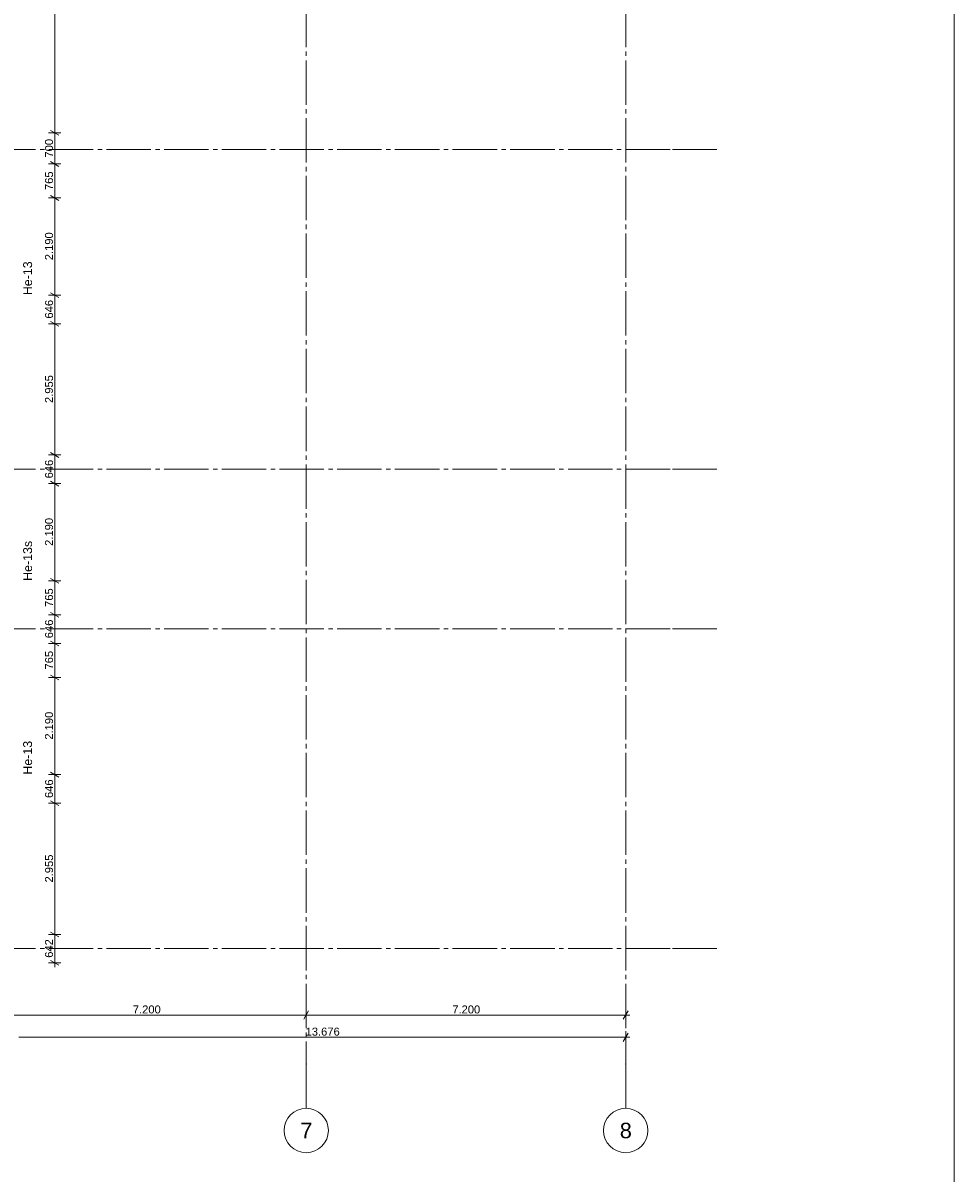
# Model space of a CAD drawing. Header units: millimetres. Extents: x 10 to 584, y 10 to 831.
# Tile 27 of 61: x 374 to 584, y 209 to 468. Entities that reach past the tile are written whole.
import ezdxf
from ezdxf.xclip import XClip

# ---------------------------------------------------------------- set-up
doc = ezdxf.new("R2010")
doc.units = ezdxf.units.MM
doc.header["$MEASUREMENT"] = 0
doc.header["$XCLIPFRAME"] = 0
doc.linetypes.add('B0204', pattern=[13, 10, -1, 1, -1])
for name, color, linetype in [('21 Buitenwanden Raamlabels', 7, 'Continuous'), ('A Stramien', 7, 'Continuous'), ('Maatvoering 1_ 50_100', 7, 'Continuous')]:
    doc.layers.add(name, color=color, linetype=linetype)
doc.styles.add('GENERATED_STYLE_1', font='txt')

# ---------------------------------------------------------------- blocks, each defined once
blk = doc.blocks.new('Drawing_2_2', base_point=(78, 259.19))
at = {"layer": 'A Stramien', "color": 9, "linetype": 'B0204', "lineweight": 0}
for p, q in [((438, 784.27), (438, 233.2)), ((510, 784.27), (510, 233.2)), ((68, 439.19), (520.56, 439.19)), ((520.56, 439.19), (530.56, 439.19)), ((68, 367.19), (520.56, 367.19)), ((520.56, 367.19), (530.56, 367.19)), ((68, 331.19), (520.56, 331.19)), ((520.56, 331.19), (530.56, 331.19)), ((68, 259.19), (520.56, 259.19)), ((520.56, 259.19), (530.56, 259.19)), ((438, 233.2), (438, 223.2)), ((510, 233.2), (510, 223.2))]:
    blk.add_line(p, q, dxfattribs=at)
at = {"layer": 'A Stramien', "color": 2, "linetype": 'Continuous', "lineweight": 0, "flags": 128}
for points in [[(438, 213.2, 1), (438, 223.2, 1)], [(510, 213.2, 1), (510, 223.2, 1)]]:
    blk.add_lwpolyline(points, format="xyb", close=True, dxfattribs=at)
at = {"layer": 'A Stramien', "color": 9, "linetype": 'B0204', "lineweight": 0}
for p in [(438, 233.2), (438, 233.2), (510, 233.2), (510, 233.2)]:
    blk.add_point(p, dxfattribs=at)
at = {"layer": 'Maatvoering 1_ 50_100', "color": 1, "linetype": 'Continuous', "lineweight": 0}
for p, q in [((381.31, 442.93), (381.31, 650.21)), ((380.37, 443.47), (382.24, 442.39)), ((382.71, 442.93), (379.9, 442.93)), ((381.31, 435.93), (381.31, 442.93)), ((382.71, 435.93), (379.9, 435.93)), ((380.37, 436.47), (382.24, 435.39)), ((381.31, 428.28), (381.31, 435.93)), ((382.71, 428.28), (379.9, 428.28)), ((380.37, 428.82), (382.24, 427.74)), ((381.31, 406.38), (381.31, 428.28)), ((380.37, 406.92), (382.24, 405.84)), ((382.71, 406.38), (379.9, 406.38)), ((381.31, 399.93), (381.31, 406.38)), ((382.71, 399.93), (379.9, 399.93)), ((380.37, 400.47), (382.24, 399.39)), ((381.31, 370.38), (381.31, 399.93)), ((380.37, 370.92), (382.24, 369.84)), ((382.71, 370.38), (379.9, 370.38)), ((381.31, 363.92), (381.31, 370.38)), ((382.71, 363.92), (379.9, 363.92)), ((380.37, 364.47), (382.24, 363.38)), ((381.31, 342.02), (381.31, 363.92)), ((382.71, 342.02), (379.9, 342.02)), ((380.37, 342.57), (382.24, 341.48)), ((381.31, 334.38), (381.31, 342.02)), ((382.71, 334.38), (379.9, 334.38)), ((380.37, 334.92), (382.24, 333.83)), ((381.31, 327.92), (381.31, 334.38)), ((382.71, 327.92), (379.9, 327.92)), ((380.37, 328.46), (382.24, 327.38)), ((381.31, 320.27), (381.31, 327.92)), ((382.71, 320.27), (379.9, 320.27)), ((380.37, 320.81), (382.24, 319.73)), ((381.31, 298.37), (381.31, 320.27)), ((382.71, 298.37), (379.9, 298.37)), ((380.37, 298.91), (382.24, 297.83)), ((381.31, 291.92), (381.31, 298.37)), ((382.71, 291.92), (379.9, 291.92)), ((380.37, 292.46), (382.24, 291.38)), ((381.31, 262.37), (381.31, 291.92)), ((382.71, 262.37), (379.9, 262.37)), ((380.37, 262.91), (382.24, 261.83)), ((381.31, 255.95), (381.31, 262.37)), ((380.37, 256.49), (382.24, 255.41)), ((382.71, 255.95), (379.9, 255.95)), ((381.31, 255.03), (381.31, 255.95)), ((366, 244.19), (438, 244.19)), ((438.54, 245.13), (437.46, 243.25)), ((438, 242.78), (438, 245.59)), ((438, 244.19), (510, 244.19)), ((509.46, 243.25), (510.54, 245.13)), ((510, 242.78), (510, 245.59)), ((510, 244.19), (510.92, 244.19)), ((373.24, 239.19), (510, 239.19)), ((509.46, 238.25), (510.54, 240.13)), ((510, 237.78), (510, 240.59)), ((510, 239.19), (510.92, 239.19))]:
    blk.add_line(p, q, dxfattribs=at)
at = {"layer": '21 Buitenwanden Raamlabels', "color": 2, "linetype": 'Continuous', "lineweight": 0, "char_height": 2, "attachment_point": 1, "rotation": 90, "style": 'GENERATED_STYLE_1'}
for s, insert in [('\\A1;{\\pql;\\fArial|b0|i0|c0|p38;He-13}', (374.2, 406.38)), ('\\A1;{\\pql;\\fArial|b0|i0|c0|p38;He-13s}', (374.2, 342.02)), ('\\A1;{\\pql;\\fArial|b0|i0|c0|p38;He-13}', (374.2, 298.37))]:
    blk.add_mtext(s, dxfattribs=dict(at, insert=insert))
at = {"layer": 'A Stramien', "color": 2, "linetype": 'Continuous', "lineweight": 0, "char_height": 3.5, "attachment_point": 1, "style": 'GENERATED_STYLE_1'}
for s, insert in [('\\A1;{\\pql;\\pt0;\\fArial|b0|i0|c0|p38;7}', (436.67, 219.95)), ('\\A1;{\\pql;\\pt0;\\fArial|b0|i0|c0|p38;8}', (508.67, 219.95))]:
    blk.add_mtext(s, dxfattribs=dict(at, insert=insert))
at = {"layer": 'Maatvoering 1_ 50_100', "color": 2, "linetype": 'Continuous', "lineweight": 0, "char_height": 1.8, "attachment_point": 7, "rotation": 90, "style": 'GENERATED_STYLE_1'}
for s, insert, width in [('\\A1;{\\pql;\\fArial|b0|i0|c0|p38;700}', (380.95, 437.38), 4.0978), ('\\A1;{\\pql;\\fArial|b0|i0|c0|p38;765}', (380.95, 430.06), 4.0978), ('\\A1;{\\pql;\\fArial|b0|i0|c0|p38;2.190}', (380.95, 414.25), 6.155), ('\\A1;{\\pql;\\fArial|b0|i0|c0|p38;646}', (380.95, 401.11), 4.0978), ('\\A1;{\\pql;\\fArial|b0|i0|c0|p38;2.955}', (380.95, 382.08), 6.155), ('\\A1;{\\pql;\\fArial|b0|i0|c0|p38;646}', (380.95, 365.1), 4.0978), ('\\A1;{\\pql;\\fArial|b0|i0|c0|p38;2.190}', (380.95, 349.9), 6.155), ('\\A1;{\\pql;\\fArial|b0|i0|c0|p38;765}', (380.95, 336.15), 4.0978), ('\\A1;{\\pql;\\fArial|b0|i0|c0|p38;646}', (380.95, 329.1), 4.0978), ('\\A1;{\\pql;\\fArial|b0|i0|c0|p38;765}', (380.95, 322.05), 4.0978), ('\\A1;{\\pql;\\fArial|b0|i0|c0|p38;2.190}', (380.95, 306.25), 6.155), ('\\A1;{\\pql;\\fArial|b0|i0|c0|p38;646}', (380.95, 293.1), 4.0978), ('\\A1;{\\pql;\\fArial|b0|i0|c0|p38;2.955}', (380.95, 274.07), 6.155), ('\\A1;{\\pql;\\fArial|b0|i0|c0|p38;642}', (380.95, 257.11), 4.0978)]:
    blk.add_mtext(s, dxfattribs=dict(at, insert=insert, width=width))
at = {"layer": 'Maatvoering 1_ 50_100', "color": 2, "linetype": 'Continuous', "lineweight": 0, "char_height": 1.8, "attachment_point": 7, "style": 'GENERATED_STYLE_1'}
for s, insert, width in [('\\A1;{\\pql;\\fArial|b0|i0|c0|p38;7.200}', (398.92, 244.55), 6.155), ('\\A1;{\\pql;\\fArial|b0|i0|c0|p38;7.200}', (470.92, 244.55), 6.155), ('\\A1;{\\pql;\\fArial|b0|i0|c0|p38;13.676}', (437.86, 239.55), 7.5209)]:
    blk.add_mtext(s, dxfattribs=dict(at, insert=insert, width=width))

msp = doc.modelspace()

# ---------------------------------------------------------------- linework, layer by layer
at = {"color": 1, "linetype": 'Continuous', "lineweight": 0, "flags": 128}
msp.add_lwpolyline([(10, 10), (584, 10), (584, 831), (10, 831)], close=True, dxfattribs=at)

# ---------------------------------------------------------------- next in the draw order: block references
at = {"color": 4, "linetype": 'Continuous', "lineweight": 0}
ref = msp.add_blockref('Drawing_2_2', (78, 259.19), dxfattribs=at)
XClip(ref).set_block_clipping_path([(30, 141.736842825), (586.5626696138, 807.8168177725)])

doc.saveas('drawing.dxf')
